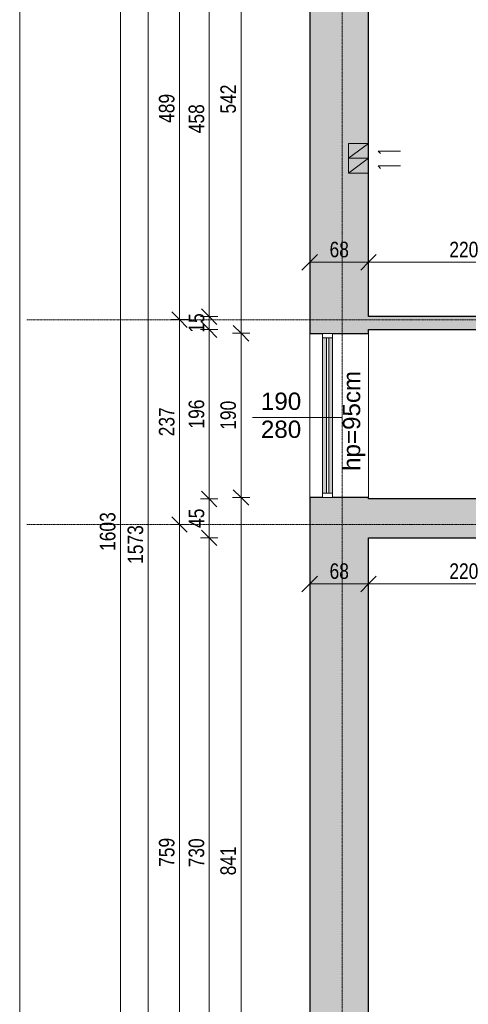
# Model space of a CAD drawing. Header units: centimetres. Extents: x 14785 to 19989, y -11124 to -8451.
# Tile 2 of 26: x 14785 to 15304, y -10161 to -9022. Entities that reach past the tile are written whole.
import ezdxf

# ---------------------------------------------------------------- set-up
doc = ezdxf.new("R2010")
doc.units = ezdxf.units.CM
doc.header["$XCLIPFRAME"] = 2
doc.linetypes.add('Linia siatki', pattern=[0.9925, 0.47, -0.2175, 0.0875, -0.2175])
doc.linetypes.add('Linia wyrównania', pattern=[0.32004, 0.16002, -0.16002])
for name, color, linetype, lineweight in [('A-ANNO-DIMS', 211, 'Continuous', 9), ('A-ANNO-DIMS-100', 211, 'Continuous', 9), ('A-DETL', 90, 'Continuous', 9), ('A-DETL-THIN', 151, 'Continuous', 9), ('A-GLAZ', 151, 'Continuous', 9), ('A-WALL', 113, 'Continuous', 9), ('A-WALL-PATT', 111, 'Continuous', 25), ('G-ANNO-REFR', 1, 'Linia wyrównania', 9), ('G-ANNO-TEXT', 231, 'Continuous', 9), ('S-GRID', 1, 'Continuous', 9)]:
    doc.layers.add(name, color=color, linetype=linetype, lineweight=lineweight)
doc.styles.add('Arial_4', font='arial.ttf', dxfattribs={"width": 0.8, "height": 18})
doc.styles.add('Arial_5', font='arial.ttf', dxfattribs={"height": 20})
doc.dimstyles.new('Przekątna_-_1_8_mm_Arial', dxfattribs={"dimscale": 30.48, "dimtxt": 18.364669, "dimasz": 0.590551, "dimexe": 0.328084, "dimexo": 0.0625, "dimgap": 0.016404, "dimtad": 1, "dimdec": 0, "dimdsep": 46, "dimtxsty": 'Arial_4', "dimblk1": 'OBLIQUE', "dimblk2": 'OBLIQUE', "dimsah": 1, "dimcen": 0.09, "dimazin": 0, "dimtfac": 1, "dimtdec": 4, "dimtix": 1, "dimtmove": 0, "dimatfit": 3, "dimfxl": 0.328084, "dimfxlon": 1, "dimtvp": 1, "dimtolj": 1, "dimtzin": 0, "dimarcsym": 2})
picture_1 = doc.add_image_def('image1.png', size_in_pixel=(425, 587))

# ---------------------------------------------------------------- blocks, each defined once
blk = doc.blocks.new('Aluminum_1 szybowe - Okno 190_265 p_0-630966-4_Poziom piętra')
at = {"layer": 'A-GLAZ'}
h = blk.add_hatch(color=256, dxfattribs=at)
h.paths.add_polyline_path([(-132.1, 17.2), (47.8, 17.2), (47.8, 21.7), (-132.1, 21.7)])
h.paths.add_polyline_path([(-132.1, 10.2), (47.8, 10.2), (47.8, 14.7), (-132.1, 14.7)])
at = {"layer": 'A-GLAZ', "lineweight": 18}
for p, q in [((-132.1, 21.7), (-137.2, 21.7)), ((-137.2, 21.7), (-137.2, 10.2)), ((-132.1, 10.2), (-132.1, 21.7)), ((47.8, 17.2), (-132.1, 17.2)), ((-132.1, 17.2), (-132.1, 14.7)), ((-132.1, 14.7), (47.8, 14.7)), ((52.8, 21.7), (47.8, 21.7)), ((47.8, 21.7), (47.8, 10.2)), ((47.8, 14.7), (47.8, 17.2)), ((52.8, 10.2), (52.8, 21.7)), ((-137.2, 10.2), (-132.1, 10.2)), ((47.8, 10.2), (52.8, 10.2))]:
    blk.add_line(p, q, dxfattribs=at)
at = {"layer": 'A-GLAZ'}
for p, q in [((-132.1, 21.7), (47.8, 21.7)), ((47.8, 10.2), (-132.1, 10.2))]:
    blk.add_line(p, q, dxfattribs=at)
blk = doc.blocks.new('DIMBLOCK48-4_Poziom piętra')
at = {"layer": 'A-ANNO-DIMS-100'}
for p, q in [((15041.2, -9574.5), (15032.2, -9565.5)), ((15041.2, -9574.5), (15031.2, -9574.5)), ((15041.2, -10415.7), (15041.2, -9574.5)), ((15041.2, -9574.5), (15050.2, -9583.5)), ((15041.2, -9574.5), (15051.2, -9574.5)), ((15041.2, -10415.7), (15032.2, -10406.7)), ((15041.2, -10415.7), (15031.2, -10415.7)), ((15041.2, -10415.7), (15050.2, -10424.7)), ((15041.2, -10415.7), (15051.2, -10415.7))]:
    blk.add_line(p, q, dxfattribs=at)
at = {"layer": 'A-ANNO-DIMS-100', "color": 0, "insert": (15017.3, -10011.7), "char_height": 18, "width": 39.668, "attachment_point": 1, "rotation": 90, "line_spacing_factor": 0.941778, "style": 'Arial_4'}
blk.add_mtext('841', dxfattribs=at)
blk = doc.blocks.new('_Oblique')
at = {"color": 0, "linetype": 'ByBlock', "lineweight": -2}
blk.add_line((-0.5, -0.5), (0.5, 0.5), dxfattribs=at)
blk = doc.blocks.new('DIMBLOCK49-4_Poziom piętra')
at = {"layer": 'A-ANNO-DIMS-100'}
for p, q in [((15041.2, -9384.5), (15032.2, -9375.5)), ((15041.2, -9384.5), (15031.2, -9384.5)), ((15041.2, -9574.5), (15041.2, -9384.5)), ((15041.2, -9384.5), (15050.2, -9393.5)), ((15041.2, -9384.5), (15051.2, -9384.5)), ((15041.2, -9574.5), (15032.2, -9565.5)), ((15041.2, -9574.5), (15031.2, -9574.5)), ((15041.2, -9574.5), (15050.2, -9583.5)), ((15041.2, -9574.5), (15051.2, -9574.5))]:
    blk.add_line(p, q, dxfattribs=at)
at = {"layer": 'A-ANNO-DIMS-100', "color": 0, "insert": (15017.3, -9496.1), "char_height": 18, "width": 39.668, "attachment_point": 1, "rotation": 90, "line_spacing_factor": 0.941778, "style": 'Arial_4'}
blk.add_mtext('190', dxfattribs=at)
blk = doc.blocks.new('DIMBLOCK50-4_Poziom piętra')
at = {"layer": 'A-ANNO-DIMS-100'}
for p, q in [((15041.2, -8842.7), (15032.2, -8833.7)), ((15041.2, -8842.7), (15031.2, -8842.7)), ((15041.2, -9384.5), (15041.2, -8842.7)), ((15041.2, -8842.7), (15050.2, -8851.7)), ((15041.2, -8842.7), (15051.2, -8842.7)), ((15041.2, -9384.5), (15032.2, -9375.5)), ((15041.2, -9384.5), (15031.2, -9384.5)), ((15041.2, -9384.5), (15050.2, -9393.5)), ((15041.2, -9384.5), (15051.2, -9384.5))]:
    blk.add_line(p, q, dxfattribs=at)
at = {"layer": 'A-ANNO-DIMS-100', "color": 0, "insert": (15017.3, -9130.2), "char_height": 18, "width": 39.668, "attachment_point": 1, "rotation": 90, "line_spacing_factor": 0.941778, "style": 'Arial_4'}
blk.add_mtext('542', dxfattribs=at)
blk = doc.blocks.new('DIMBLOCK54-4_Poziom piętra')
at = {"layer": 'A-ANNO-DIMS-100'}
for p, q in [((15004.4, -8907.7), (14994.4, -8907.7)), ((15004.4, -8907.7), (14995.4, -8898.7)), ((15004.4, -8907.7), (15004.4, -9365.2)), ((15004.4, -8907.7), (15013.4, -8916.7)), ((15004.4, -8907.7), (15014.4, -8907.7)), ((15004.4, -9365.2), (14994.4, -9365.2)), ((15004.4, -9365.2), (14995.4, -9356.2)), ((15004.4, -9365.2), (15013.4, -9374.2)), ((15004.4, -9365.2), (15014.4, -9365.2))]:
    blk.add_line(p, q, dxfattribs=at)
at = {"layer": 'A-ANNO-DIMS-100', "color": 0, "insert": (14980.6, -9153), "char_height": 18, "width": 39.668, "attachment_point": 1, "rotation": 90, "line_spacing_factor": 0.941778, "style": 'Arial_4'}
blk.add_mtext('458', dxfattribs=at)
blk = doc.blocks.new('DIMBLOCK55-4_Poziom piętra')
at = {"layer": 'A-ANNO-DIMS-100'}
for p, q in [((15004.4, -9365.2), (14994.4, -9365.2)), ((15004.4, -9365.2), (14995.4, -9356.2)), ((15004.4, -9365.2), (15004.4, -9380.2)), ((15004.4, -9365.2), (15013.4, -9374.2)), ((15004.4, -9365.2), (15014.4, -9365.2)), ((15004.4, -9380.2), (14995.4, -9371.2)), ((15004.4, -9380.2), (14994.4, -9380.2)), ((15004.4, -9380.2), (15013.4, -9389.2)), ((15004.4, -9380.2), (15014.4, -9380.2))]:
    blk.add_line(p, q, dxfattribs=at)
at = {"layer": 'A-ANNO-DIMS-100', "color": 0, "insert": (14980.6, -9383.7), "char_height": 18, "width": 26.445, "attachment_point": 1, "rotation": 90, "line_spacing_factor": 0.941778, "style": 'Arial_4'}
blk.add_mtext('15', dxfattribs=at)
blk = doc.blocks.new('DIMBLOCK56-4_Poziom piętra')
at = {"layer": 'A-ANNO-DIMS-100'}
for p, q in [((15004.4, -9380.2), (14995.4, -9371.2)), ((15004.4, -9380.2), (14994.4, -9380.2)), ((15004.4, -9380.2), (15004.4, -9576.2)), ((15004.4, -9380.2), (15013.4, -9389.2)), ((15004.4, -9380.2), (15014.4, -9380.2)), ((15004.4, -9576.2), (14995.4, -9567.2)), ((15004.4, -9576.2), (14994.4, -9576.2)), ((15004.4, -9576.2), (15013.4, -9585.2)), ((15004.4, -9576.2), (15014.4, -9576.2))]:
    blk.add_line(p, q, dxfattribs=at)
at = {"layer": 'A-ANNO-DIMS-100', "color": 0, "insert": (14980.6, -9494.7), "char_height": 18, "width": 39.668, "attachment_point": 1, "rotation": 90, "line_spacing_factor": 0.941778, "style": 'Arial_4'}
blk.add_mtext('196', dxfattribs=at)
blk = doc.blocks.new('DIMBLOCK57-4_Poziom piętra')
at = {"layer": 'A-ANNO-DIMS-100'}
for p, q in [((15004.4, -9576.2), (14995.4, -9567.2)), ((15004.4, -9576.2), (14994.4, -9576.2)), ((15004.4, -9576.2), (15004.4, -9621.2)), ((15004.4, -9576.2), (15013.4, -9585.2)), ((15004.4, -9576.2), (15014.4, -9576.2)), ((15004.4, -9621.2), (14995.4, -9612.2)), ((15004.4, -9621.2), (14994.4, -9621.2)), ((15004.4, -9621.2), (15013.4, -9630.2)), ((15004.4, -9621.2), (15014.4, -9621.2))]:
    blk.add_line(p, q, dxfattribs=at)
at = {"layer": 'A-ANNO-DIMS-100', "color": 0, "insert": (14980.6, -9609.7), "char_height": 18, "width": 26.445, "attachment_point": 1, "rotation": 90, "line_spacing_factor": 0.941778, "style": 'Arial_4'}
blk.add_mtext('45', dxfattribs=at)
blk = doc.blocks.new('DIMBLOCK58-4_Poziom piętra')
at = {"layer": 'A-ANNO-DIMS-100'}
for p, q in [((15004.4, -9621.2), (14995.4, -9612.2)), ((15004.4, -9621.2), (14994.4, -9621.2)), ((15004.4, -9621.2), (15004.4, -10350.7)), ((15004.4, -9621.2), (15013.4, -9630.2)), ((15004.4, -9621.2), (15014.4, -9621.2)), ((15004.4, -10350.7), (14995.4, -10341.7)), ((15004.4, -10350.7), (14994.4, -10350.7)), ((15004.4, -10350.7), (15013.4, -10359.7)), ((15004.4, -10350.7), (15014.4, -10350.7))]:
    blk.add_line(p, q, dxfattribs=at)
at = {"layer": 'A-ANNO-DIMS-100', "color": 0, "insert": (14980.6, -10002.5), "char_height": 18, "width": 39.668, "attachment_point": 1, "rotation": 90, "line_spacing_factor": 0.941778, "style": 'Arial_4'}
blk.add_mtext('730', dxfattribs=at)
blk = doc.blocks.new('DIMBLOCK61-4_Poziom piętra')
at = {"layer": 'A-ANNO-DIMS-100'}
for p, q in [((14970, -9605.7), (14961, -9596.7)), ((14970, -9605.7), (14960, -9605.7)), ((14970, -10365), (14970, -9605.7)), ((14970, -9605.7), (14979, -9614.7)), ((14970, -9605.7), (14980, -9605.7)), ((14970, -10365), (14961, -10356)), ((14970, -10365), (14960, -10365)), ((14970, -10365), (14979, -10374)), ((14970, -10365), (14980, -10365))]:
    blk.add_line(p, q, dxfattribs=at)
at = {"layer": 'A-ANNO-DIMS-100', "color": 0, "insert": (14946.2, -10001.9), "char_height": 18, "width": 39.668, "attachment_point": 1, "rotation": 90, "line_spacing_factor": 0.941778, "style": 'Arial_4'}
blk.add_mtext('759', dxfattribs=at)
blk = doc.blocks.new('DIMBLOCK62-4_Poziom piętra')
at = {"layer": 'A-ANNO-DIMS-100'}
for p, q in [((14970, -9368.7), (14961, -9359.7)), ((14970, -9368.7), (14960, -9368.7)), ((14970, -9605.7), (14970, -9368.7)), ((14970, -9368.7), (14979, -9377.7)), ((14970, -9368.7), (14980, -9368.7)), ((14970, -9605.7), (14961, -9596.7)), ((14970, -9605.7), (14960, -9605.7)), ((14970, -9605.7), (14979, -9614.7)), ((14970, -9605.7), (14980, -9605.7))]:
    blk.add_line(p, q, dxfattribs=at)
at = {"layer": 'A-ANNO-DIMS-100', "color": 0, "insert": (14946.2, -9503.7), "char_height": 18, "width": 39.668, "attachment_point": 1, "rotation": 90, "line_spacing_factor": 0.941778, "style": 'Arial_4'}
blk.add_mtext('237', dxfattribs=at)
blk = doc.blocks.new('DIMBLOCK63-4_Poziom piętra')
at = {"layer": 'A-ANNO-DIMS-100'}
for p, q in [((14970, -8880.2), (14961, -8871.2)), ((14970, -8880.2), (14960, -8880.2)), ((14970, -9368.7), (14970, -8880.2)), ((14970, -8880.2), (14979, -8889.2)), ((14970, -8880.2), (14980, -8880.2)), ((14970, -9368.7), (14961, -9359.7)), ((14970, -9368.7), (14960, -9368.7)), ((14970, -9368.7), (14979, -9377.7)), ((14970, -9368.7), (14980, -9368.7))]:
    blk.add_line(p, q, dxfattribs=at)
at = {"layer": 'A-ANNO-DIMS-100', "color": 0, "insert": (14946.2, -9141), "char_height": 18, "width": 39.668, "attachment_point": 1, "rotation": 90, "line_spacing_factor": 0.941778, "style": 'Arial_4'}
blk.add_mtext('489', dxfattribs=at)
blk = doc.blocks.new('DIMBLOCK65-4_Poziom piętra')
at = {"layer": 'A-ANNO-DIMS-100'}
for p, q in [((14933.9, -8842.7), (14924.9, -8833.7)), ((14933.9, -8842.7), (14923.9, -8842.7)), ((14933.9, -10415.7), (14933.9, -8842.7)), ((14933.9, -8842.7), (14942.9, -8851.7)), ((14933.9, -8842.7), (14943.9, -8842.7)), ((14933.9, -10415.7), (14924.9, -10406.7)), ((14933.9, -10415.7), (14923.9, -10415.7)), ((14933.9, -10415.7), (14942.9, -10424.7)), ((14933.9, -10415.7), (14943.9, -10415.7))]:
    blk.add_line(p, q, dxfattribs=at)
at = {"layer": 'A-ANNO-DIMS-100', "color": 0, "insert": (14910, -9651.3), "char_height": 18, "width": 52.89, "attachment_point": 1, "rotation": 90, "line_spacing_factor": 0.941778, "style": 'Arial_4'}
blk.add_mtext('1573', dxfattribs=at)
blk = doc.blocks.new('DIMBLOCK67-4_Poziom piętra')
at = {"layer": 'A-ANNO-DIMS-100'}
for p, q in [((14901.8, -8812.7), (14892.8, -8803.7)), ((14901.8, -8812.7), (14891.8, -8812.7)), ((14901.8, -10415.7), (14901.8, -8812.7)), ((14901.8, -8812.7), (14910.8, -8821.7)), ((14901.8, -8812.7), (14911.8, -8812.7)), ((14901.8, -10415.7), (14892.8, -10406.7)), ((14901.8, -10415.7), (14891.8, -10415.7)), ((14901.8, -10415.7), (14910.8, -10424.7)), ((14901.8, -10415.7), (14911.8, -10415.7))]:
    blk.add_line(p, q, dxfattribs=at)
at = {"layer": 'A-ANNO-DIMS-100', "color": 0, "insert": (14877.9, -9636.3), "char_height": 18, "width": 52.89, "attachment_point": 1, "rotation": 90, "line_spacing_factor": 0.941778, "style": 'Arial_4'}
blk.add_mtext('1603', dxfattribs=at)
blk = doc.blocks.new('DIMBLOCK136-4_Poziom piętra')
at = {"layer": 'A-ANNO-DIMS-100'}
for p, q in [((15120.6, -9674.5), (15120.6, -9664.5)), ((15120.6, -9674.5), (15129.6, -9665.5)), ((15188.6, -9674.5), (15188.6, -9664.5)), ((15188.6, -9674.5), (15197.6, -9665.5)), ((15120.6, -9674.5), (15111.6, -9683.5)), ((15120.6, -9674.5), (15188.6, -9674.5)), ((15120.6, -9674.5), (15120.6, -9684.5)), ((15188.6, -9674.5), (15179.6, -9683.5)), ((15188.6, -9674.5), (15188.6, -9684.5))]:
    blk.add_line(p, q, dxfattribs=at)
at = {"layer": 'A-ANNO-DIMS-100', "color": 0, "insert": (15143.6, -9650.7), "char_height": 18, "width": 26.445, "attachment_point": 1, "line_spacing_factor": 0.941778, "style": 'Arial_4'}
blk.add_mtext('68', dxfattribs=at)
blk = doc.blocks.new('DIMBLOCK137-4_Poziom piętra')
at = {"layer": 'A-ANNO-DIMS-100'}
for p, q in [((15188.6, -9674.5), (15188.6, -9664.5)), ((15188.6, -9674.5), (15197.6, -9665.5)), ((15408.6, -9674.5), (15408.6, -9664.5)), ((15408.6, -9674.5), (15417.6, -9665.5)), ((15188.6, -9674.5), (15179.6, -9683.5)), ((15188.6, -9674.5), (15408.6, -9674.5)), ((15188.6, -9674.5), (15188.6, -9684.5)), ((15408.6, -9674.5), (15399.6, -9683.5)), ((15408.6, -9674.5), (15408.6, -9684.5))]:
    blk.add_line(p, q, dxfattribs=at)
at = {"layer": 'A-ANNO-DIMS-100', "color": 0, "insert": (15282.1, -9650.7), "char_height": 18, "width": 39.668, "attachment_point": 1, "line_spacing_factor": 0.941778, "style": 'Arial_4'}
blk.add_mtext('220', dxfattribs=at)
blk = doc.blocks.new('DIMBLOCK159-4_Poziom piętra')
at = {"layer": 'A-ANNO-DIMS-100'}
for p, q in [((15120.6, -9302.3), (15120.6, -9292.3)), ((15120.6, -9302.3), (15129.6, -9293.3)), ((15188.6, -9302.3), (15188.6, -9292.3)), ((15188.6, -9302.3), (15197.6, -9293.3)), ((15120.6, -9302.3), (15111.6, -9311.3)), ((15120.6, -9302.3), (15188.6, -9302.3)), ((15120.6, -9302.3), (15120.6, -9312.3)), ((15188.6, -9302.3), (15179.6, -9311.3)), ((15188.6, -9302.3), (15188.6, -9312.3))]:
    blk.add_line(p, q, dxfattribs=at)
at = {"layer": 'A-ANNO-DIMS-100', "color": 0, "insert": (15143.6, -9278.5), "char_height": 18, "width": 26.445, "attachment_point": 1, "line_spacing_factor": 0.941778, "style": 'Arial_4'}
blk.add_mtext('68', dxfattribs=at)
blk = doc.blocks.new('DIMBLOCK160-4_Poziom piętra')
at = {"layer": 'A-ANNO-DIMS-100'}
for p, q in [((15188.6, -9302.3), (15188.6, -9292.3)), ((15188.6, -9302.3), (15197.6, -9293.3)), ((15408.6, -9302.3), (15408.6, -9292.3)), ((15408.6, -9302.3), (15417.6, -9293.3)), ((15188.6, -9302.3), (15179.6, -9311.3)), ((15188.6, -9302.3), (15408.6, -9302.3)), ((15188.6, -9302.3), (15188.6, -9312.3)), ((15408.6, -9302.3), (15399.6, -9311.3)), ((15408.6, -9302.3), (15408.6, -9312.3))]:
    blk.add_line(p, q, dxfattribs=at)
at = {"layer": 'A-ANNO-DIMS-100', "color": 0, "insert": (15282.1, -9278.5), "char_height": 18, "width": 39.668, "attachment_point": 1, "line_spacing_factor": 0.941778, "style": 'Arial_4'}
blk.add_mtext('220', dxfattribs=at)

msp = doc.modelspace()

# ---------------------------------------------------------------- hatches: boundary and pattern name
at = {"layer": 'A-WALL-PATT', "lineweight": 9}
h = msp.add_hatch(color=256, dxfattribs=at)
h.paths.add_polyline_path([(15120.62, -10415.71), (15188.62, -10415.71), (15188.62, -9574.54), (15120.62, -9574.54), (15120.62, -9747.37)])
h.paths.add_polyline_path([(15120.62, -9384.54), (15188.62, -9384.54), (15188.62, -8842.71), (15120.62, -8842.71), (15120.62, -9109.4)])
h = msp.add_hatch(color=256, dxfattribs=at)
h.paths.add_polyline_path([(16028.99, -9380.21), (16033.62, -9380.21), (16033.62, -9365.21), (15927.12, -9365.21), (15927.12, -9380.21), (15931.76, -9380.21)])
h.paths.add_polyline_path([(16193.62, -9380.21), (16193.62, -9365.21), (16133.62, -9365.21), (16133.62, -9380.21), (16138.26, -9380.21)])
h.paths.add_polyline_path([(15758.57, -9380.21), (15822.12, -9380.21), (15822.12, -9365.21), (15508.62, -9365.21), (15508.62, -9380.21), (15596.34, -9380.21)])
h.paths.add_polyline_path([(15188.62, -9380.21), (15408.62, -9380.21), (15408.62, -9365.21), (15188.62, -9365.21), (15188.62, -9373.22)])
h = msp.add_hatch(color=256, dxfattribs=at)
h.paths.add_polyline_path([(16083.03, -9621.21), (16193.62, -9621.21), (16193.62, -9576.21), (15983.62, -9576.21), (15983.62, -9621.21), (15988.26, -9621.21)])
h.paths.add_polyline_path([(15883.62, -9621.21), (15883.62, -9576.21), (15508.62, -9576.21), (15508.62, -9621.21), (15878.99, -9621.21)])
h.paths.add_polyline_path([(15188.62, -9621.21), (15408.62, -9621.21), (15408.62, -9576.21), (15188.62, -9576.21), (15188.62, -9583.21)])

# ---------------------------------------------------------------- linework, layer by layer
at = {"layer": 'A-DETL', "lineweight": 18}
for p, q in [((15188.62, -9164.71), (15165.62, -9164.71)), ((15165.62, -9164.71), (15165.62, -9181.92)), ((15188.62, -9164.71), (15165.62, -9181.92)), ((15188.62, -9181.92), (15188.62, -9164.71)), ((15165.62, -9181.92), (15188.62, -9181.92)), ((15188.62, -9181.92), (15165.62, -9181.92)), ((15188.62, -9181.92), (15165.62, -9181.92)), ((15165.62, -9181.92), (15165.62, -9199.13)), ((15188.62, -9181.92), (15165.62, -9199.13)), ((15188.62, -9199.13), (15188.62, -9181.92)), ((15199.82, -9173.54), (15225.82, -9173.54)), ((15225.82, -9173.54), (15199.82, -9173.54)), ((15199.82, -9173.54), (15202.65, -9176.37)), ((15199.82, -9190.75), (15225.82, -9190.75)), ((15225.82, -9190.75), (15199.82, -9190.75)), ((15199.82, -9190.75), (15202.65, -9193.58)), ((15165.62, -9199.13), (15188.62, -9199.13)), ((15188.62, -9199.13), (15165.62, -9199.13))]:
    msp.add_line(p, q, dxfattribs=at)
at = {"layer": 'A-DETL-THIN'}
msp.add_line((15158.12, -9482.08), (15054.62, -9482.08), dxfattribs=at)
at = {"layer": 'A-WALL', "lineweight": 25}
for p, q in [((15120.62, -8842.71), (15120.62, -9384.54)), ((15188.62, -9365.21), (15188.62, -8907.71)), ((15403.99, -9365.21), (15188.62, -9365.21)), ((15120.62, -9384.54), (15135.62, -9384.54)), ((15147.05, -9384.54), (15188.62, -9384.54)), ((15188.62, -9384.54), (15188.62, -9380.21)), ((15188.62, -9380.21), (15403.99, -9380.21)), ((15120.62, -9574.54), (15120.62, -10415.71)), ((15135.62, -9574.54), (15120.62, -9574.54)), ((15188.62, -9574.54), (15147.05, -9574.54)), ((15188.62, -9576.21), (15188.62, -9574.54)), ((15403.99, -9576.21), (15188.62, -9576.21)), ((15188.62, -10350.71), (15188.62, -9621.21)), ((15188.62, -9621.21), (15403.99, -9621.21))]:
    msp.add_line(p, q, dxfattribs=at)
at = {"layer": 'A-WALL'}
for p, q in [((15120.62, -9574.54), (15120.62, -9384.54)), ((15188.62, -9384.54), (15188.62, -9574.54))]:
    msp.add_line(p, q, dxfattribs=at)
at = {"layer": 'S-GRID', "linetype": 'Linia siatki'}
for p, q in [((15158.12, -8451.11), (15158.12, -11063.66)), ((14793.33, -9368.71), (18286.21, -9368.71)), ((14793.33, -9605.71), (18286.21, -9605.71))]:
    msp.add_line(p, q, dxfattribs=at)

# ---------------------------------------------------------------- block references
at = {"layer": 'A-GLAZ', "rotation": 89.99999999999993}
msp.add_blockref('Aluminum_1 szybowe - Okno 190_265 p_0-630966-4_Poziom piętra', (15157.28, -9437.38), dxfattribs=at)

# ---------------------------------------------------------------- texts
at = {"layer": 'G-ANNO-TEXT', "color": 7, "insert": (15159.03, -9543.71), "char_height": 20, "width": 143.5021, "attachment_point": 1, "rotation": 90, "style": 'Arial_5'}
msp.add_mtext('hp=95cm', dxfattribs=at)
at = {"layer": 'G-ANNO-TEXT', "color": 7, "char_height": 20, "width": 57.7215, "attachment_point": 1, "style": 'Arial_5'}
for s, insert in [('190', (15064.19, -9453.1)), ('280', (15064.19, -9485.51))]:
    msp.add_mtext(s, dxfattribs=dict(at, insert=insert))

# ---------------------------------------------------------------- dimensions: what is measured, and where the dimension line sits
at = {"layer": 'A-ANNO-DIMS'}
for base, p1, p2, override, picture, middle in [((14901.77, -8812.71), (14911.77, -10415.71), (14911.77, -8812.71), {"dimpost": '<>', "dimfxl": 1603}, 'DIMBLOCK67-4_Poziom piętra', (14892.07, -9614.21)), ((14933.85, -8842.71), (14943.85, -10415.71), (14943.85, -8842.71), {"dimpost": '<>', "dimfxl": 1573}, 'DIMBLOCK65-4_Poziom piętra', (14924.16, -9629.21)), ((15041.21, -8842.71), (15051.21, -9384.54), (15051.21, -8842.71), {"dimpost": '<>', "dimfxl": 541.83}, 'DIMBLOCK50-4_Poziom piętra', (15031.52, -9113.63)), ((14970.03401854, -8880.2148915), (14960.03401854, -9368.7148915), (14960.03401854, -8880.2148915), {"dimpost": '<>', "dimfxl": 488.5}, 'DIMBLOCK63-4_Poziom piętra', (14960.34370471, -9124.4648915)), ((15004.41816449, -9365.2148915), (15014.41816449, -8907.7148915), (15014.41816449, -9365.2148915), {"dimpost": '<>', "dimfxl": 457.5}, 'DIMBLOCK54-4_Poziom piętra', (14994.72785065, -9136.4648915)), ((14970.03, -9368.71), (14960.03, -9605.71), (14960.03, -9368.71), {"dimpost": '<>', "dimfxl": 237}, 'DIMBLOCK62-4_Poziom piętra', (14960.34, -9487.21)), ((15004.42, -9380.21), (15014.42, -9365.21), (15014.42, -9380.21), {"dimpost": '<>', "dimfxl": 15}, 'DIMBLOCK55-4_Poziom piętra', (14994.73, -9372.71)), ((15004.42, -9576.21), (15014.42, -9380.21), (15014.42, -9576.21), {"dimpost": '<>', "dimfxl": 196}, 'DIMBLOCK56-4_Poziom piętra', (14994.73, -9478.21)), ((15041.21, -9384.54), (15051.21, -9574.54), (15051.21, -9384.54), {"dimpost": '<>', "dimfxl": 190}, 'DIMBLOCK49-4_Poziom piętra', (15031.52, -9479.54)), ((15004.42, -9621.21), (15014.42, -9576.21), (15014.42, -9621.21), {"dimpost": '<>', "dimfxl": 45}, 'DIMBLOCK57-4_Poziom piętra', (14994.76, -9598.71)), ((15041.21, -9574.54), (15051.21, -10415.71), (15051.21, -9574.54), {"dimpost": '<>', "dimfxl": 841.17}, 'DIMBLOCK48-4_Poziom piętra', (15031.52, -9995.13)), ((14970.03, -9605.71), (14960.03, -10364.96), (14960.03, -9605.71), {"dimpost": '<>', "dimfxl": 759.25}, 'DIMBLOCK61-4_Poziom piętra', (14960.34, -9985.34)), ((15004.41816449, -10350.7148915), (15014.41816449, -9621.2148915), (15014.41816449, -10350.7148915), {"dimpost": '<>', "dimfxl": 729.5}, 'DIMBLOCK58-4_Poziom piętra', (14994.7217115, -9985.9648915))]:
    dim = msp.add_linear_dim(base=base, p1=p1, p2=p2, angle=90, dimstyle='Przekątna_-_1_8_mm_Arial', override=override, dxfattribs=at)
    dim.commit()
    dim.dimension.update_dxf_attribs({"geometry": picture, "text_midpoint": middle})
for base, p1, p2, override, picture, middle in [((15188.62, -9302.32), (15120.62, -9292.32), (15188.62, -9292.32), {"dimpost": '<>', "dimfxl": 68}, 'DIMBLOCK159-4_Poziom piętra', (15154.62, -9292.63)), ((15408.62, -9302.32), (15188.62, -9292.32), (15408.62, -9312.32), {"dimpost": '<>', "dimfxl": 220.90722}, 'DIMBLOCK160-4_Poziom piętra', (15298.62, -9292.63)), ((15188.62, -9674.52), (15120.62, -9664.52), (15188.62, -9664.52), {"dimpost": '<>', "dimfxl": 68}, 'DIMBLOCK136-4_Poziom piętra', (15154.62, -9664.83)), ((15408.62, -9674.52), (15188.62, -9664.52), (15408.62, -9664.52), {"dimpost": '<>', "dimfxl": 220}, 'DIMBLOCK137-4_Poziom piętra', (15298.62, -9664.83))]:
    dim = msp.add_linear_dim(base=base, p1=p1, p2=p2, dimstyle='Przekątna_-_1_8_mm_Arial', override=override, dxfattribs=at)
    dim.commit()
    dim.dimension.update_dxf_attribs({"geometry": picture, "text_midpoint": middle})

# ---------------------------------------------------------------- pictures from other files: only their frames are drawn
at = {"layer": 'G-ANNO-REFR'}
image = msp.add_image(picture_1, insert=(13294.02, -10599.16), size_in_units=(1499.31, 2070.81), dxfattribs=at)
image.set_boundary_path([(422.208, 706.731), (422.208, -16.598), (1893.711, -16.598), (1893.711, 706.731), (422.208, 706.731)])
image.dxf.flags = 15

doc.saveas('drawing.dxf')
